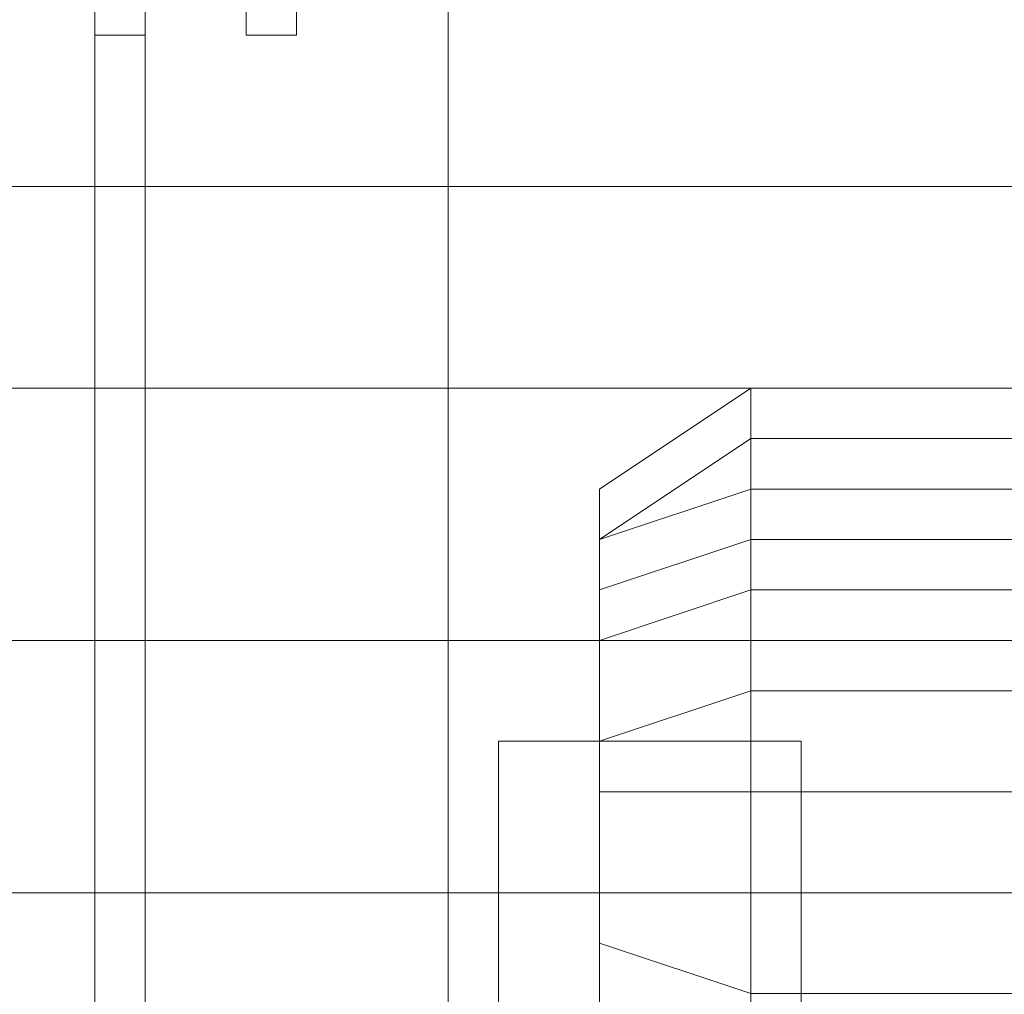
# Model space of a CAD drawing. Header units: inches. Extents: x -79624 to 52587, y -27526 to 10116.
# Tile 47 of 256: x 9766 to 9942, y -15211 to -15038. Entities that reach past the tile are written whole.
import ezdxf
from ezdxf import colors
from ezdxf.entities.mleader import LeaderData, LeaderLine
from ezdxf.math import Vec2, Vec3

# ---------------------------------------------------------------- set-up
doc = ezdxf.new("R2010")
doc.units = ezdxf.units.IN
doc.header["$MEASUREMENT"] = 0
doc.layers.add('- მექანიკური ნაწილი', color=7, linetype='Continuous', lineweight=18)
doc.layers.add('Dimensioning - General', color=7, linetype='Continuous')
doc.styles.add('CT', font='ARIALN.TTF', dxfattribs={"height": 200})
doc.styles.add('GENERATED_STYLE_1', font='txt')
doc.dimstyles.new('GENERATED_STYLE__1', dxfattribs={"dimtxt": 100, "dimasz": 76, "dimexe": 0.18, "dimexo": 0.0625, "dimgap": 0, "dimtad": 0, "dimdec": 0, "dimlfac": 0.1, "dimzin": 0, "dimdsep": 46, "dimtxsty": 'GENERATED_STYLE_1', "dimblk": 'ARROWHEAD_5', "dimblk1": 'ARROWHEAD_5', "dimblk2": 'ARROWHEAD_5', "dimcen": 0.09, "dimse1": 1, "dimse2": 1, "dimclrd": 7, "dimclre": 7, "dimclrt": 7, "dimadec": 0, "dimazin": 0, "dimtfac": 1, "dimtdec": 4, "dimtmove": 0, "dimatfit": 3, "dimfxl": 1, "dimtolj": 1, "dimtzin": 0, "dimarcsym": 0})
doc.dimstyles.new('GENERATED_STYLE__2', dxfattribs={"dimtxt": 100, "dimasz": 76, "dimexe": 0.18, "dimexo": 0.0625, "dimgap": 0, "dimtad": 0, "dimtih": 1, "dimtoh": 1, "dimdec": 0, "dimlfac": 0.1, "dimzin": 0, "dimdsep": 46, "dimtxsty": 'GENERATED_STYLE_1', "dimblk": 'ARROWHEAD_5', "dimblk1": 'ARROWHEAD_5', "dimblk2": 'ARROWHEAD_5', "dimcen": 0.09, "dimse1": 1, "dimse2": 1, "dimclrd": 7, "dimclre": 7, "dimclrt": 7, "dimadec": 0, "dimazin": 0, "dimtfac": 1, "dimtdec": 4, "dimtmove": 0, "dimatfit": 3, "dimfxl": 1, "dimtolj": 1, "dimtzin": 0, "dimarcsym": 0})

# ---------------------------------------------------------------- blocks, each defined once
blk = doc.blocks.new('ARROWHEAD_5')
at = {"linetype": 'Continuous', "lineweight": 0}
blk.add_hatch(color=0, dxfattribs=at).paths.add_polyline_path([(-1, 0.2679), (0, 0), (-1, -0.2679)])
at = {"color": 0, "linetype": 'Continuous', "lineweight": 0}
blk.add_line((0, 0), (-1, 0), dxfattribs=at)
blk = doc.blocks.new('*D249')
at = {"layer": 'Defpoints', "color": 0, "linetype": 'Continuous', "transparency": 16777216}
for p in [(358.56, 209.2), (25258.56, 209.2), (1258.56, -26125.72)]:
    blk.add_point(p, dxfattribs=at)
at = {"layer": 'Dimensioning - General', "color": 7, "linetype": 'Continuous', "lineweight": -2, "transparency": 16777216}
for p, q in [((358.56, 133.2), (358.56, -12795.72)), ((358.56, -26049.72), (358.56, -13148.1))]:
    blk.add_line(p, q, dxfattribs=at)
at = {"layer": 'Dimensioning - General', "color": 7, "linetype": 'Continuous', "lineweight": -2, "transparency": 16777216, "xscale": 76.00000000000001, "yscale": 76.00000000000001, "zscale": 76.00000000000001}
for p, rotation in [((358.56, 209.2), 90), ((358.56, -26125.72), 270)]:
    blk.add_blockref('ARROWHEAD_5', p, dxfattribs=dict(at, rotation=rotation))
at = {"layer": 'Dimensioning - General', "color": 7, "linetype": 'Continuous', "lineweight": 13, "transparency": 16777216, "insert": (358.56, -12971.91), "char_height": 100, "attachment_point": 5, "rotation": 90, "style": 'GENERATED_STYLE_1'}
blk.add_mtext('\\A1;2633', dxfattribs=at)
blk = doc.blocks.new('*D264')
at = {"layer": 'Defpoints', "color": 0, "linetype": 'Continuous', "transparency": 16777216}
for p in [(7428.97, -14429.12), (51186.63, -26125.72), (51186.63, -26425.72)]:
    blk.add_point(p, dxfattribs=at)
at = {"layer": 'Dimensioning - General', "color": 7, "linetype": 'Continuous', "lineweight": -2, "transparency": 16777216}
for p, q in [((7504.97, -26425.72), (29120.84, -26425.72)), ((51110.63, -26425.72), (29468.46, -26425.72))]:
    blk.add_line(p, q, dxfattribs=at)
at = {"layer": 'Dimensioning - General', "color": 7, "linetype": 'Continuous', "lineweight": -2, "transparency": 16777216, "xscale": 76.00000000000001, "yscale": 76.00000000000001, "zscale": 76.00000000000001, "rotation": 180}
blk.add_blockref('ARROWHEAD_5', (7428.97, -26425.72), dxfattribs=at)
at = {"layer": 'Dimensioning - General', "color": 7, "linetype": 'Continuous', "lineweight": -2, "transparency": 16777216, "xscale": 76.00000000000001, "yscale": 76.00000000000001, "zscale": 76.00000000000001}
blk.add_blockref('ARROWHEAD_5', (51186.63, -26425.72), dxfattribs=at)
at = {"layer": 'Dimensioning - General', "color": 7, "linetype": 'Continuous', "lineweight": 13, "transparency": 16777216, "insert": (29294.65, -26425.72), "char_height": 100, "attachment_point": 5, "style": 'GENERATED_STYLE_1'}
blk.add_mtext('\\A1;4376', dxfattribs=at)
blk = doc.blocks.new('*D276')
at = {"layer": 'Defpoints', "color": 0, "linetype": 'Continuous', "transparency": 16777216}
for p in [(7428.97, -14429.12), (51786.63, -14429.12), (4328.73, -18360.58)]:
    blk.add_point(p, dxfattribs=at)
at = {"layer": 'Dimensioning - General', "color": 7, "linetype": 'Continuous', "lineweight": -2, "transparency": 16777216}
for p, q in [((51786.63, -14505.12), (51786.63, -16274.38)), ((51786.63, -18284.58), (51786.63, -16531.53))]:
    blk.add_line(p, q, dxfattribs=at)
at = {"layer": 'Dimensioning - General', "color": 7, "linetype": 'Continuous', "lineweight": -2, "transparency": 16777216, "xscale": 76.00000000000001, "yscale": 76.00000000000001, "zscale": 76.00000000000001}
for p, rotation in [((51786.63, -14429.12), 90), ((51786.63, -18360.58), 270)]:
    blk.add_blockref('ARROWHEAD_5', p, dxfattribs=dict(at, rotation=rotation))
at = {"layer": 'Dimensioning - General', "color": 7, "linetype": 'Continuous', "lineweight": 13, "transparency": 16777216, "insert": (51786.63, -16402.95), "char_height": 100, "attachment_point": 5, "rotation": 90, "style": 'GENERATED_STYLE_1'}
blk.add_mtext('\\A1;393', dxfattribs=at)
blk = doc.blocks.new('_DotSmall')
at = {"color": 0, "linetype": 'ByBlock', "const_width": 0.5}
blk.add_lwpolyline([(-0.0625, 0, 1), (0.0625, 0, 1)], format="xyb", close=True, dxfattribs=at)

msp = doc.modelspace()

# ---------------------------------------------------------------- linework, layer by layer
at = {"layer": '- მექანიკური ნაწილი', "color": 7, "lineweight": 0}
for points in [[(9842.73853, -15408.92462), (9842.73853, -14977.78728), (9779.86434, -14968.80526), (9779.86434, -15417.90665)], [(9779.86434, -15040.66148), (9788.84636, -15040.66148), (9788.84636, -14977.78728), (9779.86434, -14977.78728)], [(9636.15189, -15067.60756), (9600.22378, -15067.60756), (9600.22378, -15031.67945), (9636.15189, -15031.67945), (9636.15189, -15067.60756), (9636.15189, -15103.53567), (9636.15189, -15067.60756), (9636.15189, -15103.53567), (9636.15189, -15067.60756), (9636.15189, -15031.67945), (9779.86434, -15031.67945), (9779.86434, -15067.60756), (9779.86434, -15031.67945), (9779.86434, -15067.60756), (9636.15189, -15067.60756), (9600.22378, -15067.60756), (9636.15189, -15067.60756), (9636.15189, -15031.67945), (9636.15189, -15067.60756), (9636.15189, -15031.67945)], [(9779.86434, -15094.55365), (9779.86434, -15085.57162)], [(9779.86434, -15094.55365), (9779.86434, -15085.57162)], [(9779.86434, -15130.48176), (9779.86434, -15121.49973)], [(9779.86434, -15130.48176), (9779.86434, -15121.49973)]]:
    msp.add_lwpolyline(points, close=True, dxfattribs=at)
for points in [[(9779.86434, -14968.80526), (9779.86434, -15417.90665)], [(9842.73853, -15408.92462), (9842.73853, -14977.78728), (9779.86434, -14968.80526)], [(9779.86434, -14968.80526), (9779.86434, -14977.78728), (9779.86434, -15040.66148), (9779.86434, -15067.60756), (9779.86434, -15103.53567), (10282.8579, -15103.53567)], [(9788.84636, -14977.78728), (9788.84636, -15040.66148), (9788.84636, -15067.60756), (9788.84636, -15112.5177), (9788.84636, -15148.44581), (9788.84636, -15193.35595), (9788.84636, -15229.28406), (9788.84636, -15274.1942), (9788.84636, -15310.12231)], [(9842.73853, -14977.78728), (9842.73853, -15408.92462), (9842.73853, -14977.78728)], [(9627.16986, -15319.10434), (9627.16986, -15274.1942), (9627.16986, -15238.26609), (9627.16986, -15193.35595), (9627.16986, -15247.24812), (9636.15189, -15247.24812), (9636.15189, -15193.35595), (9600.22378, -15193.35595), (9600.22378, -15148.44581), (9636.15189, -15148.44581), (9636.15189, -15103.53567), (9600.22378, -15103.53567), (9600.22378, -15148.44581), (9636.15189, -15148.44581), (9636.15189, -15193.35595), (9636.15189, -15148.44581), (9779.86434, -15148.44581), (9779.86434, -15193.35595), (9779.86434, -15139.46378), (9779.86434, -15085.57162), (9779.86434, -15040.66148), (9779.86434, -15004.73337), (9779.86434, -15040.66148), (9779.86434, -15004.73337)], [(9779.86434, -15040.66148), (9779.86434, -15004.73337), (9779.86434, -15040.66148)], [(9779.86434, -15004.73337), (9779.86434, -15040.66148), (9779.86434, -15004.73337)], [(9779.86434, -15040.66148), (9779.86434, -15004.73337)], [(10282.8579, -15148.44581), (9779.86434, -15148.44581), (9779.86434, -15103.53567), (9779.86434, -15148.44581), (9779.86434, -15193.35595), (9779.86434, -15139.46378), (9779.86434, -15094.55365), (9779.86434, -15040.66148), (9779.86434, -15004.73337), (9779.86434, -15040.66148), (9779.86434, -15094.55365), (9779.86434, -15139.46378), (9779.86434, -15193.35595), (9779.86434, -15148.44581), (9779.86434, -15193.35595), (10282.8579, -15193.35595)], [(9636.15189, -15067.60756), (9779.86434, -15067.60756), (9779.86434, -15031.67945)], [(9636.15189, -15031.67945), (9636.15189, -15067.60756), (9636.15189, -15103.53567), (9779.86434, -15103.53567), (9779.86434, -15067.60756), (9779.86434, -15112.5177), (9779.86434, -15148.44581), (9779.86434, -15193.35595), (9779.86434, -15229.28406), (9779.86434, -15274.1942), (9779.86434, -15310.12231)], [(10282.8579, -15067.60756), (9779.86434, -15067.60756), (9636.15189, -15067.60756), (9636.15189, -15031.67945)], [(9779.86434, -15031.67945), (9779.86434, -15040.66148), (9779.86434, -15031.67945)], [(10282.8579, -15148.44581), (9779.86434, -15148.44581), (9779.86434, -15103.53567), (9779.86434, -15067.60756), (9779.86434, -15031.67945), (9779.86434, -15067.60756), (9779.86434, -15031.67945), (9779.86434, -15067.60756), (9779.86434, -15031.67945), (10282.8579, -15031.67945)], [(9779.86434, -15031.67945), (9779.86434, -15067.60756), (10282.8579, -15067.60756)], [(9788.84636, -15031.67945), (9788.84636, -15040.66148), (9788.84636, -15031.67945)], [(9779.86434, -15085.57162), (9779.86434, -15040.66148), (9779.86434, -15085.57162)], [(9779.86434, -15040.66148), (9779.86434, -15040.66148)], [(9779.86434, -15040.66148), (9779.86434, -15040.66148)], [(9779.86434, -15040.66148), (9779.86434, -15085.57162), (9779.86434, -15040.66148)], [(9779.86434, -15040.66148), (9779.86434, -15085.57162)], [(9779.86434, -15085.57162), (9779.86434, -15040.66148)], [(9779.86434, -15040.66148), (9779.86434, -15085.57162)], [(9779.86434, -15040.66148), (9779.86434, -15040.66148)], [(9788.84636, -15040.66148), (9788.84636, -15040.66148)], [(10282.8579, -15067.60756), (9779.86434, -15067.60756), (9636.15189, -15067.60756), (9636.15189, -15103.53567), (9636.15189, -15148.44581), (9600.22378, -15148.44581), (9600.22378, -15193.35595), (9636.15189, -15193.35595), (9636.15189, -15148.44581), (9600.22378, -15148.44581), (9600.22378, -15103.53567), (9636.15189, -15103.53567), (9636.15189, -15067.60756), (9636.15189, -15103.53567), (9779.86434, -15103.53567), (9779.86434, -15148.44581), (9779.86434, -15103.53567), (9779.86434, -15148.44581), (9779.86434, -15103.53567), (10282.8579, -15103.53567)], [(9779.86434, -15103.53567), (9779.86434, -15067.60756)], [(9779.86434, -15067.60756), (9779.86434, -15103.53567)], [(9779.86434, -15103.53567), (9779.86434, -15067.60756)], [(9779.86434, -15067.60756), (9779.86434, -15103.53567)], [(9779.86434, -15103.53567), (9779.86434, -15067.60756), (10282.8579, -15067.60756)], [(9779.86434, -15103.53567), (9779.86434, -15067.60756)], [(9779.86434, -15067.60756), (9779.86434, -15103.53567)], [(9779.86434, -15139.46378), (9779.86434, -15085.57162), (9779.86434, -15139.46378)], [(9779.86434, -15085.57162), (9779.86434, -15085.57162)], [(9779.86434, -15085.57162), (9779.86434, -15085.57162)], [(9779.86434, -15085.57162), (9779.86434, -15139.46378), (9779.86434, -15085.57162)], [(9779.86434, -15085.57162), (9779.86434, -15139.46378)], [(9779.86434, -15139.46378), (9779.86434, -15085.57162)], [(9779.86434, -15085.57162), (9779.86434, -15139.46378)], [(9779.86434, -15085.57162), (9779.86434, -15085.57162)], [(9779.86434, -15085.57162), (9779.86434, -15085.57162)], [(9779.86434, -15094.55365), (9779.86434, -15085.57162)], [(9779.86434, -15085.57162), (9779.86434, -15085.57162)], [(9779.86434, -15085.57162), (9779.86434, -15094.55365)], [(9779.86434, -15094.55365), (9779.86434, -15085.57162)], [(9779.86434, -15085.57162), (9779.86434, -15085.57162)], [(9779.86434, -15085.57162), (9779.86434, -15094.55365)], [(9779.86434, -15094.55365), (9779.86434, -15085.57162)], [(9779.86434, -15085.57162), (9779.86434, -15085.57162)], [(9779.86434, -15085.57162), (9779.86434, -15094.55365)], [(9779.86434, -15094.55365), (9779.86434, -15085.57162)], [(9779.86434, -15085.57162), (9779.86434, -15085.57162)], [(9779.86434, -15085.57162), (9779.86434, -15094.55365)], [(9779.86434, -15094.55365), (9779.86434, -15085.57162)], [(9779.86434, -15085.57162), (9779.86434, -15085.57162)], [(9779.86434, -15085.57162), (9779.86434, -15094.55365)], [(9779.86434, -15094.55365), (9779.86434, -15085.57162)], [(9779.86434, -15085.57162), (9779.86434, -15085.57162)], [(9779.86434, -15085.57162), (9779.86434, -15094.55365)], [(10282.8579, -15103.53567), (9779.86434, -15103.53567), (9779.86434, -15094.55365), (9779.86434, -15103.53567), (9779.86434, -15094.55365), (9779.86434, -15103.53567), (9779.86434, -15094.55365), (9779.86434, -15103.53567), (9779.86434, -15094.55365), (9779.86434, -15103.53567), (9779.86434, -15094.55365), (9779.86434, -15103.53567), (9779.86434, -15094.55365), (9779.86434, -15103.53567), (9779.86434, -15094.55365), (9779.86434, -15103.53567), (9779.86434, -15094.55365), (9779.86434, -15103.53567), (9636.15189, -15103.53567)], [(9779.86434, -15094.55365), (9779.86434, -15094.55365)], [(9779.86434, -15094.55365), (9779.86434, -15094.55365)], [(9779.86434, -15094.55365), (9779.86434, -15094.55365)], [(9779.86434, -15094.55365), (9779.86434, -15094.55365)], [(9779.86434, -15094.55365), (9779.86434, -15094.55365)], [(9779.86434, -15094.55365), (9779.86434, -15094.55365)], [(9779.86434, -15094.55365), (9779.86434, -15094.55365)], [(9779.86434, -15094.55365), (9779.86434, -15094.55365)], [(9779.86434, -15094.55365), (9779.86434, -15094.55365)], [(9779.86434, -15094.55365), (9779.86434, -15094.55365)], [(9779.86434, -15094.55365), (9779.86434, -15094.55365)], [(9779.86434, -15094.55365), (9779.86434, -15094.55365)], [(9779.86434, -15094.55365), (9779.86434, -15094.55365)], [(9779.86434, -15094.55365), (9779.86434, -15094.55365)], [(9779.86434, -15094.55365), (9779.86434, -15094.55365)], [(9779.86434, -15094.55365), (9779.86434, -15094.55365)], [(9779.86434, -15094.55365), (9779.86434, -15094.55365)], [(9779.86434, -15094.55365), (9779.86434, -15094.55365)], [(9779.86434, -15094.55365), (9779.86434, -15094.55365)], [(9779.86434, -15094.55365), (9779.86434, -15094.55365)], [(9636.15189, -15103.53567), (9779.86434, -15103.53567), (9779.86434, -15148.44581), (9636.15189, -15148.44581)], [(9779.86434, -15148.44581), (9779.86434, -15103.53567)], [(9779.86434, -15148.44581), (9779.86434, -15103.53567), (10282.8579, -15103.53567)], [(9779.86434, -15103.53567), (9779.86434, -15103.53567)], [(9779.86434, -15103.53567), (9779.86434, -15103.53567)], [(9779.86434, -15103.53567), (9779.86434, -15103.53567)], [(9779.86434, -15103.53567), (9779.86434, -15103.53567)], [(9779.86434, -15103.53567), (9779.86434, -15103.53567)], [(9779.86434, -15103.53567), (9779.86434, -15103.53567)], [(9779.86434, -15103.53567), (9779.86434, -15103.53567)], [(9779.86434, -15103.53567), (9779.86434, -15103.53567)], [(9779.86434, -15121.49973), (9779.86434, -15121.49973)], [(9779.86434, -15121.49973), (9779.86434, -15121.49973)], [(9779.86434, -15130.48176), (9779.86434, -15121.49973)], [(9779.86434, -15121.49973), (9779.86434, -15121.49973)], [(9779.86434, -15121.49973), (9779.86434, -15130.48176)], [(9779.86434, -15130.48176), (9779.86434, -15121.49973)], [(9779.86434, -15121.49973), (9779.86434, -15121.49973)], [(9779.86434, -15121.49973), (9779.86434, -15130.48176)], [(9779.86434, -15130.48176), (9779.86434, -15130.48176)], [(9779.86434, -15130.48176), (9779.86434, -15130.48176)], [(9779.86434, -15130.48176), (9779.86434, -15130.48176)], [(9779.86434, -15130.48176), (9779.86434, -15130.48176)], [(9779.86434, -15130.48176), (9779.86434, -15130.48176)], [(9779.86434, -15130.48176), (9779.86434, -15130.48176)], [(9779.86434, -15193.35595), (9779.86434, -15139.46378), (9779.86434, -15193.35595)], [(9779.86434, -15139.46378), (9779.86434, -15139.46378)], [(9779.86434, -15139.46378), (9779.86434, -15139.46378)], [(9779.86434, -15139.46378), (9779.86434, -15193.35595), (9779.86434, -15139.46378)], [(9779.86434, -15148.44581), (9779.86434, -15193.35595), (9779.86434, -15139.46378)], [(9779.86434, -15148.44581), (9779.86434, -15193.35595), (9779.86434, -15139.46378)], [(9779.86434, -15148.44581), (9779.86434, -15193.35595), (9779.86434, -15139.46378)], [(9636.15189, -15148.44581), (9636.15189, -15193.35595), (9779.86434, -15193.35595)], [(9779.86434, -15148.44581), (9636.15189, -15148.44581)], [(9636.15189, -15193.35595), (9779.86434, -15193.35595), (9779.86434, -15148.44581), (9636.15189, -15148.44581)], [(9779.86434, -15193.35595), (9779.86434, -15148.44581)], [(10282.8579, -15148.44581), (9779.86434, -15148.44581)], [(9779.86434, -15193.35595), (9779.86434, -15148.44581), (10282.8579, -15148.44581)], [(10282.8579, -15238.26609), (9779.86434, -15238.26609), (9779.86434, -15193.35595), (9636.15189, -15193.35595), (9636.15189, -15238.26609), (9636.15189, -15274.1942), (9600.22378, -15274.1942), (9600.22378, -15319.10434)], [(9779.86434, -15193.35595), (9636.15189, -15193.35595)], [(10282.8579, -15238.26609), (9779.86434, -15238.26609), (9779.86434, -15193.35595), (9779.86434, -15247.24812), (9779.86434, -15292.15826), (9779.86434, -15337.0684), (9779.86434, -15292.15826), (9779.86434, -15247.24812), (9779.86434, -15193.35595), (9779.86434, -15238.26609), (9779.86434, -15193.35595), (9779.86434, -15247.24812), (9779.86434, -15292.15826), (9779.86434, -15337.0684), (9779.86434, -15292.15826), (9779.86434, -15247.24812), (9779.86434, -15193.35595), (9779.86434, -15238.26609), (9636.15189, -15238.26609)], [(9779.86434, -15238.26609), (9779.86434, -15193.35595)], [(9779.86434, -15193.35595), (9779.86434, -15247.24812), (9779.86434, -15193.35595)], [(9779.86434, -15247.24812), (9779.86434, -15193.35595), (9779.86434, -15247.24812)], [(9779.86434, -15193.35595), (9779.86434, -15193.35595)], [(9779.86434, -15193.35595), (9779.86434, -15193.35595)], [(10282.8579, -15193.35595), (9779.86434, -15193.35595)], [(9779.86434, -15238.26609), (9779.86434, -15193.35595), (9779.86434, -15247.24812)], [(10282.8579, -15193.35595), (9779.86434, -15193.35595), (9779.86434, -15238.26609), (9779.86434, -15274.1942), (9779.86434, -15238.26609), (9779.86434, -15274.1942), (9779.86434, -15238.26609), (9779.86434, -15193.35595), (10282.8579, -15193.35595)], [(10282.8579, -15274.1942), (9779.86434, -15274.1942), (9779.86434, -15319.10434), (9779.86434, -15274.1942), (9779.86434, -15319.10434), (9779.86434, -15274.1942), (9779.86434, -15238.26609), (9779.86434, -15193.35595), (9779.86434, -15247.24812)], [(9779.86434, -15193.35595), (9779.86434, -15193.35595)], [(9788.84636, -15193.35595), (9788.84636, -15193.35595)], [(9806.81042, -15193.35595), (9815.79245, -15193.35595), (9806.81042, -15193.35595)], [(9806.81042, -15193.35595), (9815.79245, -15193.35595), (9806.81042, -15193.35595)], [(9815.79245, -15193.35595), (9815.79245, -15193.35595)], [(9815.79245, -15193.35595), (9815.79245, -15193.35595)]]:
    msp.add_lwpolyline(points, dxfattribs=at)
at = {"layer": '- მექანიკური ნაწილი', "lineweight": 0}
for points in [[(9806.81042, -15031.67945), (9806.81042, -15040.66148), (9806.81042, -15031.67945)], [(9815.79245, -15040.66148), (9815.79245, -15031.67945), (9815.79245, -15040.66148)], [(9806.81042, -15040.66148), (9815.79245, -15040.66148), (9806.81042, -15040.66148)], [(9806.81042, -15040.66148), (9806.81042, -15040.66148)], [(9806.81042, -15040.66148), (9806.81042, -15040.66148)], [(9815.79245, -15040.66148), (9815.79245, -15040.66148)]]:
    msp.add_lwpolyline(points, dxfattribs=at)
at = {"layer": '- მექანიკური ნაწილი', "color": 155, "lineweight": 0, "true_color": 0x4a7095}
for points in [[(9896.6307, -15103.53567), (9869.68462, -15121.49973)], [(9869.68462, -15121.49973), (9896.6307, -15103.53567), (9869.68462, -15121.49973)], [(9869.68462, -15121.49973), (9896.6307, -15103.53567), (9869.68462, -15121.49973)], [(9869.68462, -15130.48176), (9869.68462, -15121.49973), (9896.6307, -15103.53567)], [(9896.6307, -15103.53567), (9869.68462, -15121.49973)], [(9869.68462, -15121.49973), (9896.6307, -15103.53567), (9869.68462, -15121.49973)], [(9869.68462, -15121.49973), (9896.6307, -15103.53567), (9869.68462, -15121.49973)], [(9869.68462, -15130.48176), (9869.68462, -15121.49973), (9896.6307, -15103.53567)], [(9896.6307, -15103.53567), (10184.05559, -15103.53567)], [(9896.6307, -15103.53567), (9896.6307, -15103.53567)], [(10184.05559, -15103.53567), (9896.6307, -15103.53567), (10184.05559, -15103.53567)], [(9896.6307, -15103.53567), (9896.6307, -15103.53567)], [(10184.05559, -15103.53567), (9896.6307, -15103.53567), (10184.05559, -15103.53567)], [(9896.6307, -15112.5177), (9896.6307, -15103.53567)], [(9896.6307, -15103.53567), (9896.6307, -15103.53567)], [(9896.6307, -15103.53567), (9896.6307, -15103.53567)], [(9896.6307, -15103.53567), (9896.6307, -15112.5177)], [(9896.6307, -15103.53567), (10184.05559, -15103.53567)], [(9896.6307, -15103.53567), (9896.6307, -15103.53567)], [(10184.05559, -15103.53567), (9896.6307, -15103.53567), (10184.05559, -15103.53567)], [(9896.6307, -15103.53567), (9896.6307, -15103.53567)], [(10184.05559, -15103.53567), (9896.6307, -15103.53567), (10184.05559, -15103.53567)], [(9896.6307, -15112.5177), (9896.6307, -15103.53567)], [(9896.6307, -15103.53567), (9896.6307, -15103.53567)], [(9896.6307, -15103.53567), (9896.6307, -15103.53567)], [(9896.6307, -15103.53567), (9896.6307, -15112.5177)], [(9896.6307, -15112.5177), (9869.68462, -15130.48176)], [(9869.68462, -15121.49973), (9869.68462, -15130.48176), (9896.6307, -15112.5177)], [(9896.6307, -15112.5177), (9869.68462, -15130.48176)], [(9869.68462, -15130.48176), (9896.6307, -15112.5177)], [(9869.68462, -15121.49973), (9869.68462, -15130.48176), (9896.6307, -15112.5177)], [(9896.6307, -15112.5177), (9869.68462, -15130.48176)], [(9869.68462, -15130.48176), (9896.6307, -15112.5177)], [(9896.6307, -15121.49973), (9896.6307, -15112.5177)], [(10184.05559, -15112.5177), (10184.05559, -15121.49973), (9896.6307, -15121.49973)], [(9896.6307, -15112.5177), (10184.05559, -15112.5177)], [(10184.05559, -15121.49973), (10184.05559, -15112.5177), (9896.6307, -15112.5177)], [(9896.6307, -15121.49973), (9896.6307, -15112.5177)], [(9896.6307, -15112.5177), (9896.6307, -15121.49973)], [(9896.6307, -15121.49973), (9896.6307, -15112.5177)], [(10184.05559, -15112.5177), (10184.05559, -15121.49973), (9896.6307, -15121.49973)], [(9896.6307, -15112.5177), (10184.05559, -15112.5177)], [(9896.6307, -15121.49973), (9896.6307, -15112.5177)], [(9896.6307, -15112.5177), (9896.6307, -15121.49973)], [(9896.6307, -15121.49973), (9869.68462, -15130.48176)], [(9869.68462, -15130.48176), (9896.6307, -15121.49973)], [(9896.6307, -15121.49973), (9869.68462, -15130.48176)], [(9869.68462, -15139.46378), (9869.68462, -15148.44581), (9869.68462, -15139.46378), (9869.68462, -15148.44581), (9896.6307, -15139.46378), (9869.68462, -15148.44581), (9869.68462, -15139.46378), (9896.6307, -15130.48176), (9869.68462, -15139.46378), (9896.6307, -15130.48176), (9896.6307, -15139.46378), (9869.68462, -15148.44581), (9869.68462, -15166.40987), (9869.68462, -15148.44581), (9896.6307, -15139.46378), (9896.6307, -15130.48176), (9896.6307, -15139.46378), (9869.68462, -15148.44581), (9869.68462, -15139.46378), (9869.68462, -15130.48176), (9896.6307, -15121.49973), (9896.6307, -15130.48176), (9869.68462, -15139.46378), (9869.68462, -15148.44581), (9869.68462, -15166.40987), (9896.6307, -15157.42784), (9896.6307, -15139.46378), (9896.6307, -15157.42784), (9869.68462, -15166.40987), (9869.68462, -15175.3919), (9869.68462, -15166.40987), (9869.68462, -15175.3919), (9869.68462, -15193.35595), (9896.6307, -15193.35595), (9896.6307, -15175.3919), (9896.6307, -15193.35595), (9869.68462, -15193.35595), (9869.68462, -15202.33798), (9896.6307, -15211.32001)], [(9869.68462, -15130.48176), (9869.68462, -15121.49973)], [(9869.68462, -15121.49973), (9869.68462, -15121.49973)], [(9869.68462, -15121.49973), (9869.68462, -15130.48176)], [(9896.6307, -15121.49973), (9869.68462, -15130.48176)], [(9869.68462, -15130.48176), (9896.6307, -15121.49973)], [(9896.6307, -15121.49973), (9869.68462, -15130.48176)], [(9869.68462, -15139.46378), (9869.68462, -15130.48176), (9896.6307, -15121.49973)], [(9869.68462, -15130.48176), (9869.68462, -15121.49973)], [(9869.68462, -15121.49973), (9869.68462, -15121.49973)], [(9869.68462, -15121.49973), (9869.68462, -15130.48176)], [(9896.6307, -15130.48176), (9896.6307, -15121.49973)], [(10184.05559, -15121.49973), (10184.05559, -15130.48176), (9896.6307, -15130.48176)], [(9896.6307, -15121.49973), (10184.05559, -15121.49973)], [(9896.6307, -15121.49973), (10184.05559, -15121.49973)], [(9896.6307, -15121.49973), (9896.6307, -15130.48176)], [(9896.6307, -15130.48176), (9896.6307, -15121.49973)], [(9896.6307, -15121.49973), (9896.6307, -15130.48176)], [(10184.05559, -15130.48176), (10184.05559, -15121.49973), (9896.6307, -15121.49973)], [(9896.6307, -15130.48176), (9896.6307, -15121.49973)], [(9896.6307, -15121.49973), (9896.6307, -15130.48176)], [(9869.68462, -15130.48176), (9869.68462, -15139.46378), (9896.6307, -15130.48176)], [(9869.68462, -15139.46378), (9869.68462, -15130.48176)], [(9869.68462, -15130.48176), (9869.68462, -15130.48176)], [(9869.68462, -15130.48176), (9869.68462, -15130.48176)], [(9869.68462, -15130.48176), (9869.68462, -15139.46378)], [(9896.6307, -15130.48176), (9869.68462, -15139.46378)], [(9896.6307, -15130.48176), (9869.68462, -15139.46378)], [(9869.68462, -15139.46378), (9869.68462, -15130.48176)], [(9869.68462, -15130.48176), (9869.68462, -15130.48176)], [(9869.68462, -15130.48176), (9869.68462, -15130.48176)], [(9869.68462, -15130.48176), (9869.68462, -15139.46378)], [(9896.6307, -15139.46378), (9896.6307, -15130.48176)], [(10184.05559, -15130.48176), (10184.05559, -15139.46378), (9896.6307, -15139.46378)], [(9896.6307, -15130.48176), (10184.05559, -15130.48176)], [(9896.6307, -15130.48176), (10184.05559, -15130.48176)], [(10184.05559, -15130.48176), (9896.6307, -15130.48176), (9896.6307, -15139.46378), (10184.05559, -15139.46378)], [(9896.6307, -15130.48176), (10184.05559, -15130.48176)], [(9896.6307, -15130.48176), (10184.05559, -15130.48176)], [(9896.6307, -15130.48176), (9896.6307, -15139.46378)], [(9869.68462, -15166.40987), (9869.68462, -15148.44581), (9896.6307, -15139.46378)], [(9869.68462, -15220.30204), (9869.68462, -15202.33798), (9896.6307, -15211.32001), (9896.6307, -15193.35595), (9869.68462, -15193.35595), (9869.68462, -15202.33798), (9869.68462, -15193.35595), (9869.68462, -15175.3919), (9896.6307, -15175.3919), (9896.6307, -15193.35595), (9869.68462, -15193.35595), (9869.68462, -15175.3919), (9896.6307, -15175.3919), (9869.68462, -15175.3919), (9869.68462, -15166.40987), (9896.6307, -15157.42784), (9896.6307, -15139.46378), (9896.6307, -15157.42784), (10184.05559, -15157.42784)], [(9896.6307, -15139.46378), (9869.68462, -15148.44581)], [(9869.68462, -15166.40987), (9869.68462, -15148.44581), (9896.6307, -15139.46378)], [(9869.68462, -15148.44581), (9869.68462, -15139.46378)], [(9869.68462, -15139.46378), (9869.68462, -15148.44581)], [(9896.6307, -15157.42784), (9896.6307, -15139.46378)], [(9896.6307, -15139.46378), (10184.05559, -15139.46378)], [(9896.6307, -15139.46378), (10184.05559, -15139.46378)], [(10184.05559, -15157.42784), (10184.05559, -15139.46378), (9896.6307, -15139.46378)], [(9896.6307, -15139.46378), (10184.05559, -15139.46378)], [(9896.6307, -15139.46378), (9896.6307, -15157.42784)], [(10184.05559, -15157.42784), (10184.05559, -15139.46378), (9896.6307, -15139.46378)], [(9896.6307, -15157.42784), (9896.6307, -15139.46378)], [(9869.68462, -15166.40987), (9869.68462, -15148.44581)], [(9869.68462, -15148.44581), (9869.68462, -15166.40987)], [(9869.68462, -15148.44581), (9869.68462, -15166.40987), (9896.6307, -15157.42784)], [(9896.6307, -15157.42784), (9869.68462, -15166.40987)], [(10184.05559, -15157.42784), (9896.6307, -15157.42784), (9896.6307, -15175.3919), (9869.68462, -15175.3919), (9869.68462, -15166.40987), (9896.6307, -15157.42784), (10184.05559, -15157.42784)], [(9896.6307, -15157.42784), (9869.68462, -15166.40987)], [(9896.6307, -15157.42784), (9869.68462, -15166.40987)], [(10184.05559, -15157.42784), (10184.05559, -15175.3919), (9896.6307, -15175.3919)], [(9896.6307, -15157.42784), (10184.05559, -15157.42784)], [(9896.6307, -15175.3919), (9896.6307, -15157.42784)], [(9896.6307, -15157.42784), (9896.6307, -15175.3919)], [(9896.6307, -15175.3919), (9896.6307, -15157.42784)], [(9896.6307, -15157.42784), (10184.05559, -15157.42784)], [(9896.6307, -15157.42784), (9896.6307, -15175.3919)], [(10184.05559, -15175.3919), (10184.05559, -15157.42784), (9896.6307, -15157.42784)], [(9896.6307, -15175.3919), (9896.6307, -15157.42784)], [(9896.6307, -15157.42784), (9896.6307, -15175.3919)], [(9869.68462, -15166.40987), (9869.68462, -15175.3919), (9896.6307, -15175.3919)], [(9869.68462, -15175.3919), (9869.68462, -15166.40987)], [(9869.68462, -15166.40987), (9869.68462, -15175.3919)], [(9896.6307, -15175.3919), (9869.68462, -15175.3919)], [(9869.68462, -15193.35595), (9869.68462, -15175.3919), (9869.68462, -15193.35595), (9869.68462, -15202.33798), (9869.68462, -15220.30204), (9869.68462, -15229.28406), (9869.68462, -15220.30204), (9896.6307, -15229.28406), (10184.05559, -15229.28406)], [(10184.05559, -15175.3919), (9896.6307, -15175.3919), (9896.6307, -15193.35595), (9869.68462, -15193.35595), (9869.68462, -15175.3919), (9869.68462, -15193.35595), (9869.68462, -15175.3919), (9896.6307, -15175.3919), (10184.05559, -15175.3919)], [(9896.6307, -15175.3919), (9869.68462, -15175.3919)], [(9896.6307, -15193.35595), (9896.6307, -15175.3919)], [(10184.05559, -15175.3919), (10184.05559, -15193.35595), (9896.6307, -15193.35595)], [(9896.6307, -15175.3919), (10184.05559, -15175.3919)], [(9896.6307, -15175.3919), (10184.05559, -15175.3919)], [(9896.6307, -15175.3919), (9896.6307, -15193.35595)], [(9896.6307, -15175.3919), (10184.05559, -15175.3919)], [(10184.05559, -15175.3919), (9896.6307, -15175.3919), (9896.6307, -15193.35595), (10184.05559, -15193.35595), (9896.6307, -15193.35595)], [(9896.6307, -15175.3919), (10184.05559, -15175.3919)], [(9869.68462, -15193.35595), (9869.68462, -15202.33798), (9869.68462, -15220.30204), (9896.6307, -15229.28406), (9896.6307, -15211.32001), (10184.05559, -15211.32001), (10184.05559, -15193.35595), (10184.05559, -15184.37392), (10219.9837, -15184.37392), (10219.9837, -15193.35595), (10184.05559, -15193.35595), (10184.05559, -15184.37392), (10219.9837, -15184.37392), (10219.9837, -15193.35595), (10184.05559, -15193.35595), (10219.9837, -15193.35595), (10219.9837, -15184.37392), (10184.05559, -15184.37392), (10184.05559, -15193.35595), (9896.6307, -15193.35595), (9896.6307, -15211.32001), (9869.68462, -15202.33798), (9869.68462, -15193.35595), (9896.6307, -15193.35595)], [(9869.68462, -15220.30204), (9869.68462, -15202.33798), (9869.68462, -15193.35595), (9896.6307, -15193.35595), (9896.6307, -15211.32001), (9896.6307, -15229.28406)], [(9896.6307, -15193.35595), (9896.6307, -15211.32001)], [(10184.05559, -15211.32001), (10184.05559, -15193.35595), (9896.6307, -15193.35595)], [(9896.6307, -15211.32001), (9896.6307, -15193.35595)], [(10184.05559, -15193.35595), (10184.05559, -15211.32001), (9896.6307, -15211.32001)], [(9896.6307, -15193.35595), (10184.05559, -15193.35595)], [(9896.6307, -15211.32001), (9896.6307, -15193.35595)], [(10184.05559, -15193.35595), (9896.6307, -15193.35595), (9896.6307, -15211.32001), (10184.05559, -15211.32001)], [(9896.6307, -15211.32001), (9869.68462, -15202.33798)], [(9896.6307, -15211.32001), (9869.68462, -15202.33798)], [(9869.68462, -15220.30204), (9869.68462, -15202.33798), (9869.68462, -15220.30204), (9869.68462, -15202.33798), (9896.6307, -15211.32001), (9896.6307, -15229.28406)], [(10184.05559, -15265.21218), (9896.6307, -15265.21218), (9896.6307, -15256.23015), (9869.68462, -15238.26609), (9869.68462, -15247.24812), (9869.68462, -15256.23015), (9869.68462, -15247.24812), (9896.6307, -15265.21218), (9869.68462, -15247.24812), (9869.68462, -15238.26609), (9869.68462, -15247.24812), (9869.68462, -15238.26609), (9869.68462, -15247.24812), (9869.68462, -15238.26609), (9896.6307, -15256.23015), (9896.6307, -15238.26609), (9869.68462, -15229.28406), (9869.68462, -15220.30204), (9896.6307, -15229.28406), (9896.6307, -15211.32001), (10184.05559, -15211.32001)], [(9896.6307, -15211.32001), (10184.05559, -15211.32001)], [(9896.6307, -15229.28406), (9896.6307, -15211.32001)], [(9896.6307, -15211.32001), (10184.05559, -15211.32001)], [(9896.6307, -15211.32001), (10184.05559, -15211.32001)], [(9896.6307, -15211.32001), (9896.6307, -15229.28406)], [(9896.6307, -15229.28406), (9896.6307, -15211.32001)], [(9896.6307, -15211.32001), (10184.05559, -15211.32001)]]:
    msp.add_lwpolyline(points, dxfattribs=at)
for points in [[(10184.05559, -15130.48176), (10184.05559, -15121.49973), (10184.05559, -15112.5177), (10184.05559, -15121.49973), (10184.05559, -15130.48176), (10184.05559, -15139.46378), (9896.6307, -15139.46378), (9896.6307, -15130.48176), (9869.68462, -15139.46378), (9869.68462, -15130.48176), (9896.6307, -15112.5177), (9896.6307, -15103.53567), (10184.05559, -15103.53567), (10184.05559, -15112.5177), (9896.6307, -15112.5177), (9896.6307, -15121.49973), (10184.05559, -15121.49973), (10184.05559, -15130.48176), (10184.05559, -15139.46378)], [(9896.6307, -15112.5177), (10184.05559, -15112.5177), (10184.05559, -15103.53567), (10184.05559, -15112.5177), (9896.6307, -15112.5177), (9896.6307, -15103.53567)], [(10184.05559, -15112.5177), (10184.05559, -15103.53567), (9896.6307, -15103.53567), (9896.6307, -15112.5177)], [(10184.05559, -15121.49973), (10184.05559, -15112.5177), (9896.6307, -15112.5177), (9896.6307, -15121.49973)], [(10184.05559, -15121.49973), (10184.05559, -15130.48176), (9896.6307, -15130.48176), (9896.6307, -15121.49973)], [(9896.6307, -15130.48176), (10184.05559, -15130.48176), (10184.05559, -15139.46378), (10184.05559, -15157.42784), (9896.6307, -15157.42784), (9896.6307, -15139.46378)], [(9896.6307, -15157.42784), (10184.05559, -15157.42784), (10184.05559, -15175.3919), (10184.05559, -15193.35595), (9896.6307, -15193.35595), (9896.6307, -15175.3919)], [(9869.68462, -15193.35595), (9896.6307, -15193.35595), (9896.6307, -15211.32001), (9869.68462, -15202.33798), (9869.68462, -15220.30204), (9896.6307, -15229.28406), (9896.6307, -15211.32001), (9869.68462, -15202.33798)]]:
    msp.add_lwpolyline(points, close=True, dxfattribs=at)
at = {"layer": '- მექანიკური ნაწილი', "color": 254, "lineweight": 0, "true_color": 0xdbdbdb}
for points in [[(9905.61273, -15166.40987), (9851.72056, -15166.40987), (9905.61273, -15166.40987)], [(9851.72056, -15166.40987), (9851.72056, -15220.30204), (9851.72056, -15166.40987)], [(9851.72056, -15166.40987), (9905.61273, -15166.40987), (9851.72056, -15166.40987)], [(9851.72056, -15166.40987), (9851.72056, -15220.30204), (9851.72056, -15166.40987)], [(9905.61273, -15220.30204), (9905.61273, -15166.40987), (9905.61273, -15220.30204)], [(9905.61273, -15166.40987), (9905.61273, -15166.40987)], [(9905.61273, -15166.40987), (9905.61273, -15220.30204), (9905.61273, -15166.40987)]]:
    msp.add_lwpolyline(points, dxfattribs=at)

# ---------------------------------------------------------------- dimensions: what is measured, and where the dimension line sits
at = {"layer": 'Dimensioning - General', "color": 7, "linetype": 'Continuous', "lineweight": 13}
for base, p1, p2, picture, middle in [((358.55594, 209.20337), (1258.55593, -26125.72241), (25258.55593, 209.20337), '*D249', (358.55594, -12971.91402)), ((51786.62821, -14429.12325), (4328.72843, -18360.58402), (7428.96845, -14429.12325), '*D276', (51786.62821, -16402.95414))]:
    dim = msp.add_linear_dim(base=base, p1=p1, p2=p2, angle=90, dimstyle='GENERATED_STYLE__1', dxfattribs=at)
    dim.commit()
    dim.dimension.update_dxf_attribs({"geometry": picture, "text_midpoint": middle, "dimtype": 160, "text_rotation": 90})
dim = msp.add_linear_dim(base=(51186.62821, -26425.72242), p1=(7428.96845, -14429.12325), p2=(51186.62821, -26125.72241), dimstyle='GENERATED_STYLE__2', dxfattribs=at)
dim.commit()
dim.dimension.update_dxf_attribs({"geometry": '*D264', "text_midpoint": (29294.65282, -26425.72242), "dimtype": 160})

# ---------------------------------------------------------------- leaders
at = {"layer": '- მექანიკური ნაწილი', "color": 7}
ml = msp.add_multileader_mtext('Standard', dxfattribs=at)
ml.set_content('{\\fSylfaen|b1|i0|c0|p18;FDB-ROOF  \\fSylfaen|b0|i0|c0|p18;\\C1;QF-2            \\C7;N2XH FE180 E90-4X2.5}', color=7, style='CT')
ml.set_leader_properties()
ml.set_arrow_properties(name='DOTSMALL')
ml.build(insert=Vec2(0, 0))
ml.multileader.update_dxf_attribs({"has_dogleg": 0, "text_left_attachment_type": 6, "text_right_attachment_type": 6, "dogleg_length": 9, "arrow_head_size": 215.76216})
ctx = ml.context
ctx.base_point, ctx.char_height, ctx.arrow_head_size, ctx.landing_gap_size, ctx.plane_origin = Vec3(8390.91148, -14136.45006), 214.21600799, 215.76216, 71.92072, Vec3(-12326.21267, -34545.50914)
ctx.left_attachment, ctx.right_attachment, ctx.text_align_type = 6, 6, 1
notes = []
notes.append((ctx, [(0, (1, 1, 0), (11662.84716, -14136.45006), (-1, 0), 9, [(2, [(10462.49845, -15148.44581)], 0, [])])]))
ctx.mtext.insert, ctx.mtext.width, ctx.mtext.defined_height, ctx.mtext.alignment, ctx.mtext.flow_direction = Vec3(10022.37932, -13879.39085), 3165.613385, 305.10903, 2, 5
for ctx, leaders in notes:
    for number, flags, end, landing, length, lines in leaders:
        leader = LeaderData()
        leader.index, (leader.has_last_leader_line, leader.has_dogleg_vector, leader.attachment_direction) = number, flags
        leader.last_leader_point, leader.dogleg_vector, leader.dogleg_length = Vec3(end), Vec3(landing), length
        for number, points, colour, breaks in lines:
            line = LeaderLine()
            line.index, line.vertices, line.color, line.breaks = number, Vec3.list(points), colors.encode_raw_color(colour), breaks
            leader.lines.append(line)
        ctx.leaders.append(leader)

doc.saveas('drawing.dxf')
